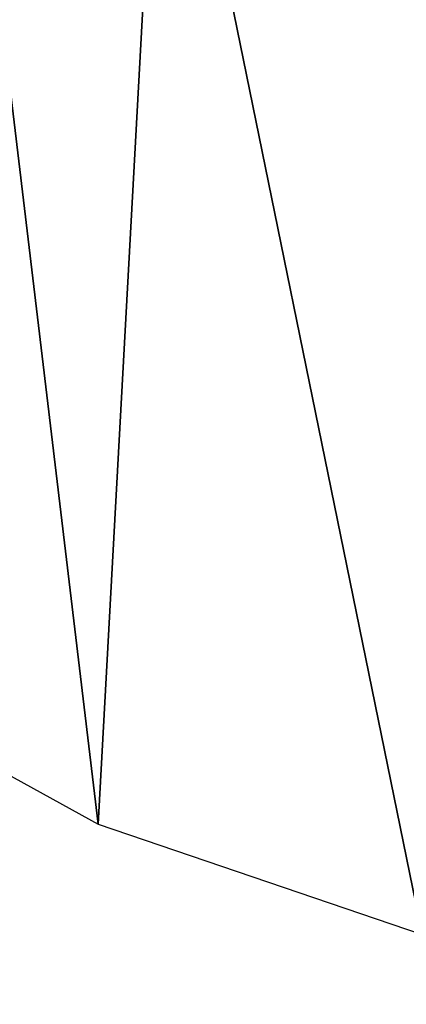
# Model space of a CAD drawing. Header units: millimetres. Extents: x -88 to 65, y -55 to 71.
# Tile 144 of 256: x -6.844 to -6.369, y -12.812 to -11.602. Entities that reach past the tile are written whole.
import ezdxf

# ---------------------------------------------------------------- set-up
doc = ezdxf.new("R2010")
doc.units = ezdxf.units.MM
doc.layers.add('P-SANR-FIXT', color=6, linetype='Continuous', lineweight=30)

msp = doc.modelspace()

# ---------------------------------------------------------------- meshes
at = {"layer": 'P-SANR-FIXT'}
mesh = msp.add_polyface(dxfattribs=at)
corners = [(-5.75, -11.3914, 89.542), (-6.2713, -11.3222, 89.6851), (-6.6689, -11.1602, 90.0265), (-6.9424, -10.9608, 90.4585), (-7.1193, -10.7489, 90.933), (-7.2183, -10.5352, 91.4289), (-7.25, -10.3252, 91.9353), (-7.25, -11.1441, 95.5308), (-7.25, -12.1142, 99.0885), (-7.2248, -12.215, 98.4564), (-7.1438, -12.3286, 97.8315), (-6.9935, -12.4546, 97.2219), (-6.7473, -12.5905, 96.6468), (-6.3495, -12.7261, 96.1653), (-5.75, -12.8117, 95.9984), (-5.75, -12.0393, 92.7839)]
mesh.append_faces([[corners[k] for k in face] for face in [(2, 13, 1), (13, 2, 12), (11, 4, 10), (12, 3, 11)]], dxfattribs={"vtx0": -1, "vtx1": -1})
mesh.append_faces([[corners[k] for k in face] for face in [(15, 1, 13), (10, 5, 7)]], dxfattribs={"vtx0": -1, "vtx1": -1, "vtx2": -1})
mesh.append_faces([[corners[k] for k in face] for face in [(12, 2, 3), (11, 3, 4), (10, 4, 5)]], dxfattribs={"vtx0": -1, "vtx2": -1})
mesh.append_faces([[corners[k] for k in face] for face in [(6, 7, 5), (14, 15, 13)]], dxfattribs={"vtx1": -1})
mesh.append_faces([[corners[k] for k in face] for face in [(9, 10, 7)]], dxfattribs={"vtx1": -1, "vtx2": -1})
mesh.append_faces([[corners[k] for k in face] for face in [(15, 0, 1), (7, 8, 9)]], dxfattribs={"vtx2": -1})

doc.saveas('drawing.dxf')
